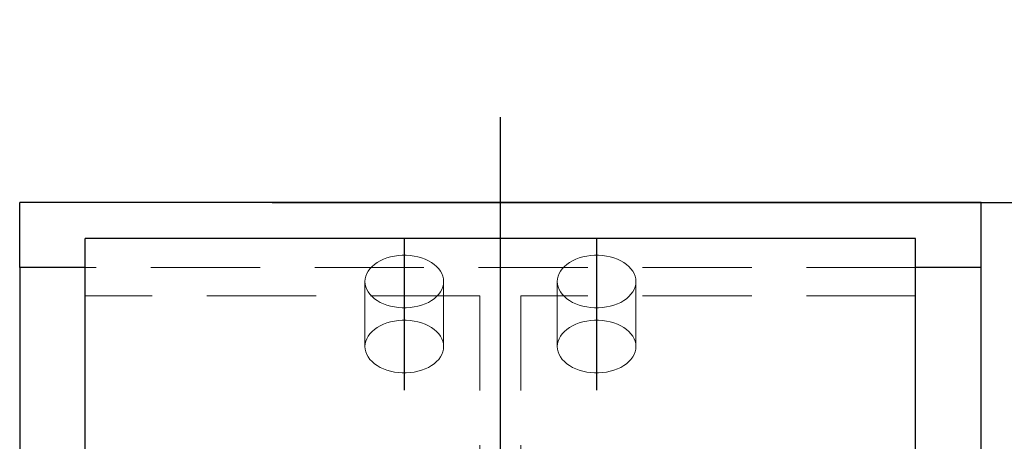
# Model space of a CAD drawing. Header units: millimetres. Extents: x 2097 to 3301, y 14853 to 15503.
# Tile 61 of 97: x 2795 to 2818, y 15174 to 15183. Entities that reach past the tile are written whole.
import ezdxf

# ---------------------------------------------------------------- set-up
doc = ezdxf.new("R2010")
doc.units = ezdxf.units.MM
doc.header["$LTSCALE"] = 10
doc.linetypes.add('HIDDEN', pattern=[0.375, 0.25, -0.125])
doc.linetypes.add('MITTE', pattern=[2, 1.25, -0.25, 0.25, -0.25])
doc.layers.get('Defpoints').update_dxf_attribs({"color": 1})
for name, color, linetype, lineweight in [('PS_DIM', 4, 'Continuous', 13), ('PS_Hidden', 2, 'HIDDEN', 9), ('PS_SOLID', 7, 'Continuous', 30)]:
    doc.layers.add(name, color=color, linetype=linetype, lineweight=lineweight)
doc.layers.add('PS_MID', color=5, linetype='MITTE')
doc.layers.add('PS_SHAPE', color=3, linetype='Continuous')
doc.styles.add('simplex', font='simplex.shx', dxfattribs={"width": 0.75})
doc.dimstyles.new('1_10_GŁ_DS1-LS10', dxfattribs={"dimtxt": 2, "dimasz": 2, "dimexe": 2, "dimexo": 5, "dimgap": 1, "dimtad": 1, "dimjust": 4, "dimdec": 0, "dimlfac": 10, "dimtxsty": 'simplex', "dimblk1": 'NONE', "dimsah": 1, "dimcen": 2, "dimclrd": 256, "dimclre": 256, "dimclrt": 3, "dimadec": 1, "dimazin": 0, "dimtfac": 1, "dimtdec": 0, "dimtmove": 2, "dimatfit": 3, "dimfxl": 1, "dimarcsym": 0})

# ---------------------------------------------------------------- blocks, each defined once
blk = doc.blocks.new('*D359')
at = {"layer": 'Defpoints', "color": 0, "transparency": 16777216}
for p in [(2795.769, 15178.998), (2835.959, 15178.998), (2815.489, 14919.153)]:
    blk.add_point(p, dxfattribs=at)
at = {"layer": 'PS_DIM', "lineweight": -2, "transparency": 16777216}
for p, q in [((2800.769, 15178.998), (2837.959, 15178.998)), ((2835.959, 14919.153), (2835.959, 15176.998)), ((2820.489, 14919.153), (2837.959, 14919.153))]:
    blk.add_line(p, q, dxfattribs=at)
at = {"layer": 'PS_DIM', "transparency": 16777216}
blk.add_solid([(2835.626, 15176.998), (2836.292, 15176.998), (2835.959, 15178.998)], dxfattribs=at)
at = {"layer": 'PS_DIM', "color": 3, "transparency": 16777216, "insert": (2832.296, 15181.018), "char_height": 2, "attachment_point": 5, "rotation": 0.0573, "style": 'simplex'}
blk.add_mtext('4433', dxfattribs=at)
blk = doc.blocks.new('_None')
blk = doc.blocks.new('*X728')
at = {"layer": 'PS_Hidden', "color": 2, "linetype": 'HIDDEN'}
for p, q in [((2803.169, 15177.629), (2803.107, 15177.585)), ((2803.239, 15177.669), (2803.169, 15177.629)), ((2803.313, 15177.704), (2803.239, 15177.669)), ((2803.393, 15177.733), (2803.313, 15177.704)), ((2803.477, 15177.757), (2803.393, 15177.733)), ((2803.564, 15177.776), (2803.477, 15177.757)), ((2803.653, 15177.788), (2803.564, 15177.776)), ((2803.744, 15177.794), (2803.653, 15177.788)), ((2803.835, 15177.794), (2803.744, 15177.794)), ((2803.926, 15177.788), (2803.835, 15177.794)), ((2804.015, 15177.776), (2803.926, 15177.788)), ((2804.102, 15177.757), (2804.015, 15177.776)), ((2804.186, 15177.733), (2804.102, 15177.757)), ((2804.265, 15177.704), (2804.186, 15177.733)), ((2804.34, 15177.669), (2804.265, 15177.704)), ((2804.409, 15177.629), (2804.34, 15177.669)), ((2804.472, 15177.585), (2804.409, 15177.629)), ((2807.569, 15177.629), (2807.507, 15177.585)), ((2807.639, 15177.669), (2807.569, 15177.629)), ((2807.713, 15177.704), (2807.639, 15177.669)), ((2807.793, 15177.733), (2807.713, 15177.704)), ((2807.877, 15177.757), (2807.793, 15177.733)), ((2807.964, 15177.776), (2807.877, 15177.757)), ((2808.053, 15177.788), (2807.964, 15177.776)), ((2808.144, 15177.794), (2808.053, 15177.788)), ((2808.235, 15177.794), (2808.144, 15177.794)), ((2808.326, 15177.788), (2808.235, 15177.794)), ((2808.415, 15177.776), (2808.326, 15177.788)), ((2808.502, 15177.757), (2808.415, 15177.776)), ((2808.586, 15177.733), (2808.502, 15177.757)), ((2808.665, 15177.704), (2808.586, 15177.733)), ((2808.74, 15177.669), (2808.665, 15177.704)), ((2808.809, 15177.629), (2808.74, 15177.669)), ((2808.872, 15177.585), (2808.809, 15177.629)), ((2815.489, 15177.511), (2796.489, 15177.511)), ((2802.962, 15177.43), (2802.931, 15177.373)), ((2803.002, 15177.485), (2802.962, 15177.43)), ((2803.051, 15177.537), (2803.002, 15177.485)), ((2803.107, 15177.585), (2803.051, 15177.537)), ((2804.528, 15177.537), (2804.472, 15177.585)), ((2804.576, 15177.485), (2804.528, 15177.537)), ((2804.616, 15177.43), (2804.576, 15177.485)), ((2804.648, 15177.373), (2804.616, 15177.43)), ((2807.362, 15177.43), (2807.331, 15177.373)), ((2807.402, 15177.485), (2807.362, 15177.43)), ((2807.451, 15177.537), (2807.402, 15177.485)), ((2807.507, 15177.585), (2807.451, 15177.537)), ((2808.928, 15177.537), (2808.872, 15177.585)), ((2808.976, 15177.485), (2808.928, 15177.537)), ((2809.016, 15177.43), (2808.976, 15177.485)), ((2809.048, 15177.373), (2809.016, 15177.43)), ((2802.894, 15177.254), (2802.889, 15177.193)), ((2802.889, 15177.193), (2802.894, 15177.132)), ((2802.889, 15175.706), (2802.889, 15177.193)), ((2802.908, 15177.314), (2802.894, 15177.254)), ((2802.931, 15177.373), (2802.908, 15177.314)), ((2804.671, 15177.314), (2804.648, 15177.373)), ((2804.685, 15177.254), (2804.671, 15177.314)), ((2804.689, 15177.193), (2804.685, 15177.254)), ((2804.685, 15177.132), (2804.689, 15177.193)), ((2804.689, 15175.706), (2804.689, 15177.193)), ((2807.294, 15177.254), (2807.289, 15177.193)), ((2807.289, 15177.193), (2807.294, 15177.132)), ((2807.289, 15175.706), (2807.289, 15177.193)), ((2807.308, 15177.314), (2807.294, 15177.254)), ((2807.331, 15177.373), (2807.308, 15177.314)), ((2809.071, 15177.314), (2809.048, 15177.373)), ((2809.085, 15177.254), (2809.071, 15177.314)), ((2809.089, 15177.193), (2809.085, 15177.254)), ((2809.085, 15177.132), (2809.089, 15177.193)), ((2809.089, 15175.706), (2809.089, 15177.193)), ((2802.894, 15177.132), (2802.908, 15177.072)), ((2802.908, 15177.072), (2802.931, 15177.013)), ((2802.931, 15177.013), (2802.962, 15176.956)), ((2802.962, 15176.956), (2803.002, 15176.901)), ((2804.576, 15176.901), (2804.616, 15176.956)), ((2804.616, 15176.956), (2804.648, 15177.013)), ((2804.648, 15177.013), (2804.671, 15177.072)), ((2804.671, 15177.072), (2804.685, 15177.132)), ((2807.294, 15177.132), (2807.308, 15177.072)), ((2807.308, 15177.072), (2807.331, 15177.013)), ((2807.331, 15177.013), (2807.362, 15176.956)), ((2807.362, 15176.956), (2807.402, 15176.901)), ((2808.976, 15176.901), (2809.016, 15176.956)), ((2809.016, 15176.956), (2809.048, 15177.013)), ((2809.048, 15177.013), (2809.071, 15177.072)), ((2809.071, 15177.072), (2809.085, 15177.132)), ((2805.519, 15176.867), (2796.489, 15176.867)), ((2803.002, 15176.901), (2803.051, 15176.849)), ((2803.051, 15176.849), (2803.107, 15176.801)), ((2803.107, 15176.801), (2803.169, 15176.757)), ((2803.169, 15176.757), (2803.239, 15176.717)), ((2803.239, 15176.717), (2803.313, 15176.683)), ((2804.265, 15176.683), (2804.34, 15176.717)), ((2804.34, 15176.717), (2804.409, 15176.757)), ((2804.409, 15176.757), (2804.472, 15176.801)), ((2804.472, 15176.801), (2804.528, 15176.849)), ((2804.528, 15176.849), (2804.576, 15176.901)), ((2805.519, 14968.453), (2805.519, 15176.867)), ((2806.459, 14968.453), (2806.459, 15176.867)), ((2815.489, 15176.867), (2806.459, 15176.867)), ((2807.402, 15176.901), (2807.451, 15176.849)), ((2807.451, 15176.849), (2807.507, 15176.801)), ((2807.507, 15176.801), (2807.569, 15176.757)), ((2807.569, 15176.757), (2807.639, 15176.717)), ((2807.639, 15176.717), (2807.713, 15176.683)), ((2808.665, 15176.683), (2808.74, 15176.717)), ((2808.74, 15176.717), (2808.809, 15176.757)), ((2808.809, 15176.757), (2808.872, 15176.801)), ((2808.872, 15176.801), (2808.928, 15176.849)), ((2808.928, 15176.849), (2808.976, 15176.901)), ((2803.313, 15176.683), (2803.393, 15176.653)), ((2803.393, 15176.653), (2803.477, 15176.629)), ((2803.477, 15176.629), (2803.564, 15176.611)), ((2803.564, 15176.611), (2803.653, 15176.598)), ((2803.653, 15176.598), (2803.744, 15176.592)), ((2803.744, 15176.592), (2803.835, 15176.592)), ((2803.835, 15176.592), (2803.926, 15176.598)), ((2803.926, 15176.598), (2804.015, 15176.611)), ((2804.015, 15176.611), (2804.102, 15176.629)), ((2804.102, 15176.629), (2804.186, 15176.653)), ((2804.186, 15176.653), (2804.265, 15176.683)), ((2807.713, 15176.683), (2807.793, 15176.653)), ((2807.793, 15176.653), (2807.877, 15176.629)), ((2807.877, 15176.629), (2807.964, 15176.611)), ((2807.964, 15176.611), (2808.053, 15176.598)), ((2808.053, 15176.598), (2808.144, 15176.592)), ((2808.144, 15176.592), (2808.235, 15176.592)), ((2808.235, 15176.592), (2808.326, 15176.598)), ((2808.326, 15176.598), (2808.415, 15176.611)), ((2808.415, 15176.611), (2808.502, 15176.629)), ((2808.502, 15176.629), (2808.586, 15176.653)), ((2808.586, 15176.653), (2808.665, 15176.683)), ((2803.393, 15176.246), (2803.477, 15176.27)), ((2803.477, 15176.27), (2803.564, 15176.288)), ((2803.564, 15176.288), (2803.653, 15176.301)), ((2803.653, 15176.301), (2803.744, 15176.307)), ((2803.744, 15176.307), (2803.835, 15176.307)), ((2803.835, 15176.307), (2803.926, 15176.301)), ((2803.926, 15176.301), (2804.015, 15176.288)), ((2804.015, 15176.288), (2804.102, 15176.27)), ((2804.102, 15176.27), (2804.186, 15176.246)), ((2807.793, 15176.246), (2807.877, 15176.27)), ((2807.877, 15176.27), (2807.964, 15176.288)), ((2807.964, 15176.288), (2808.053, 15176.301)), ((2808.053, 15176.301), (2808.144, 15176.307)), ((2808.144, 15176.307), (2808.235, 15176.307)), ((2808.235, 15176.307), (2808.326, 15176.301)), ((2808.326, 15176.301), (2808.415, 15176.288)), ((2808.415, 15176.288), (2808.502, 15176.27)), ((2808.502, 15176.27), (2808.586, 15176.246)), ((2803.002, 15175.998), (2803.051, 15176.05)), ((2803.051, 15176.05), (2803.107, 15176.098)), ((2803.107, 15176.098), (2803.169, 15176.142)), ((2803.169, 15176.142), (2803.239, 15176.182)), ((2803.239, 15176.182), (2803.313, 15176.216)), ((2803.313, 15176.216), (2803.393, 15176.246)), ((2804.186, 15176.246), (2804.265, 15176.216)), ((2804.265, 15176.216), (2804.34, 15176.182)), ((2804.34, 15176.182), (2804.409, 15176.142)), ((2804.409, 15176.142), (2804.472, 15176.098)), ((2804.472, 15176.098), (2804.528, 15176.05)), ((2804.528, 15176.05), (2804.576, 15175.998)), ((2807.402, 15175.998), (2807.451, 15176.05)), ((2807.451, 15176.05), (2807.507, 15176.098)), ((2807.507, 15176.098), (2807.569, 15176.142)), ((2807.569, 15176.142), (2807.639, 15176.182)), ((2807.639, 15176.182), (2807.713, 15176.216)), ((2807.713, 15176.216), (2807.793, 15176.246)), ((2808.586, 15176.246), (2808.665, 15176.216)), ((2808.665, 15176.216), (2808.74, 15176.182)), ((2808.74, 15176.182), (2808.809, 15176.142)), ((2808.809, 15176.142), (2808.872, 15176.098)), ((2808.872, 15176.098), (2808.928, 15176.05)), ((2808.928, 15176.05), (2808.976, 15175.998)), ((2802.894, 15175.767), (2802.908, 15175.827)), ((2802.908, 15175.827), (2802.931, 15175.886)), ((2802.931, 15175.886), (2802.962, 15175.943)), ((2802.962, 15175.943), (2803.002, 15175.998)), ((2804.576, 15175.998), (2804.616, 15175.943)), ((2804.616, 15175.943), (2804.648, 15175.886)), ((2804.648, 15175.886), (2804.671, 15175.827)), ((2804.671, 15175.827), (2804.685, 15175.767)), ((2807.294, 15175.767), (2807.308, 15175.827)), ((2807.308, 15175.827), (2807.331, 15175.886)), ((2807.331, 15175.886), (2807.362, 15175.943)), ((2807.362, 15175.943), (2807.402, 15175.998)), ((2808.976, 15175.998), (2809.016, 15175.943)), ((2809.016, 15175.943), (2809.048, 15175.886)), ((2809.048, 15175.886), (2809.071, 15175.827)), ((2809.071, 15175.827), (2809.085, 15175.767)), ((2802.889, 15175.706), (2802.894, 15175.767)), ((2802.894, 15175.645), (2802.889, 15175.706)), ((2802.908, 15175.585), (2802.894, 15175.645)), ((2804.685, 15175.645), (2804.671, 15175.585)), ((2804.685, 15175.767), (2804.689, 15175.706)), ((2804.689, 15175.706), (2804.685, 15175.645)), ((2807.289, 15175.706), (2807.294, 15175.767)), ((2807.294, 15175.645), (2807.289, 15175.706)), ((2807.308, 15175.585), (2807.294, 15175.645)), ((2809.085, 15175.645), (2809.071, 15175.585)), ((2809.085, 15175.767), (2809.089, 15175.706)), ((2809.089, 15175.706), (2809.085, 15175.645)), ((2802.931, 15175.526), (2802.908, 15175.585)), ((2802.962, 15175.469), (2802.931, 15175.526)), ((2803.002, 15175.414), (2802.962, 15175.469)), ((2803.051, 15175.362), (2803.002, 15175.414)), ((2804.576, 15175.414), (2804.528, 15175.362)), ((2804.616, 15175.469), (2804.576, 15175.414)), ((2804.648, 15175.526), (2804.616, 15175.469)), ((2804.671, 15175.585), (2804.648, 15175.526)), ((2807.331, 15175.526), (2807.308, 15175.585)), ((2807.362, 15175.469), (2807.331, 15175.526)), ((2807.402, 15175.414), (2807.362, 15175.469)), ((2807.451, 15175.362), (2807.402, 15175.414)), ((2808.976, 15175.414), (2808.928, 15175.362)), ((2809.016, 15175.469), (2808.976, 15175.414)), ((2809.048, 15175.526), (2809.016, 15175.469)), ((2809.071, 15175.585), (2809.048, 15175.526)), ((2803.107, 15175.314), (2803.051, 15175.362)), ((2803.169, 15175.27), (2803.107, 15175.314)), ((2803.239, 15175.23), (2803.169, 15175.27)), ((2803.313, 15175.195), (2803.239, 15175.23)), ((2803.393, 15175.166), (2803.313, 15175.195)), ((2803.477, 15175.142), (2803.393, 15175.166)), ((2803.564, 15175.123), (2803.477, 15175.142)), ((2804.102, 15175.142), (2804.015, 15175.123)), ((2804.186, 15175.166), (2804.102, 15175.142)), ((2804.265, 15175.195), (2804.186, 15175.166)), ((2804.34, 15175.23), (2804.265, 15175.195)), ((2804.409, 15175.27), (2804.34, 15175.23)), ((2804.472, 15175.314), (2804.409, 15175.27)), ((2804.528, 15175.362), (2804.472, 15175.314)), ((2807.507, 15175.314), (2807.451, 15175.362)), ((2807.569, 15175.27), (2807.507, 15175.314)), ((2807.639, 15175.23), (2807.569, 15175.27)), ((2807.713, 15175.195), (2807.639, 15175.23)), ((2807.793, 15175.166), (2807.713, 15175.195)), ((2807.877, 15175.142), (2807.793, 15175.166)), ((2807.964, 15175.123), (2807.877, 15175.142)), ((2808.502, 15175.142), (2808.415, 15175.123)), ((2808.586, 15175.166), (2808.502, 15175.142)), ((2808.665, 15175.195), (2808.586, 15175.166)), ((2808.74, 15175.23), (2808.665, 15175.195)), ((2808.809, 15175.27), (2808.74, 15175.23)), ((2808.872, 15175.314), (2808.809, 15175.27)), ((2808.928, 15175.362), (2808.872, 15175.314)), ((2803.653, 15175.111), (2803.564, 15175.123)), ((2803.744, 15175.105), (2803.653, 15175.111)), ((2803.835, 15175.105), (2803.744, 15175.105)), ((2803.926, 15175.111), (2803.835, 15175.105)), ((2804.015, 15175.123), (2803.926, 15175.111)), ((2808.053, 15175.111), (2807.964, 15175.123)), ((2808.144, 15175.105), (2808.053, 15175.111)), ((2808.235, 15175.105), (2808.144, 15175.105)), ((2808.326, 15175.111), (2808.235, 15175.105)), ((2808.415, 15175.123), (2808.326, 15175.111))]:
    blk.add_line(p, q, dxfattribs=at)
at = {"layer": 'PS_MID', "color": 5, "linetype": 'MITTE'}
for p, q in [((2805.989, 14968.453), (2805.989, 15183.179)), ((2803.789, 15178.193), (2803.789, 15174.706)), ((2808.189, 15178.193), (2808.189, 15174.706))]:
    blk.add_line(p, q, dxfattribs=at)
at = {"layer": 'PS_SOLID', "color": 7, "linetype": 'Continuous'}
for p, q in [((2816.989, 15178.998), (2794.989, 15178.998)), ((2794.989, 15177.511), (2794.989, 15178.998)), ((2816.989, 15177.511), (2816.989, 15178.998)), ((2796.489, 14968.453), (2796.489, 15178.179)), ((2815.489, 15178.179), (2796.489, 15178.179)), ((2815.489, 14968.453), (2815.489, 15178.179)), ((2796.489, 15177.511), (2794.989, 15177.511)), ((2794.989, 15177.511), (2794.989, 15109.32)), ((2816.989, 15177.511), (2815.489, 15177.511)), ((2816.989, 15109.32), (2816.989, 15177.511))]:
    blk.add_line(p, q, dxfattribs=at)

msp = doc.modelspace()

# ---------------------------------------------------------------- block references
at = {"layer": 'PS_SHAPE', "color": 3}
msp.add_blockref('*X728', (0, 0), dxfattribs=at)

# ---------------------------------------------------------------- dimensions: what is measured, and where the dimension line sits
at = {"layer": 'PS_DIM'}
dim = msp.add_linear_dim(base=(2835.959, 15178.998), p1=(2815.489, 14919.153), p2=(2795.769, 15178.998), angle=90, text='4433', dimstyle='1_10_GŁ_DS1-LS10', dxfattribs=at)
dim.commit()
dim.dimension.update_dxf_attribs({"geometry": '*D359', "text_midpoint": (2832.296, 15181.018), "dimtype": 128, "text_rotation": 0.0573})

doc.saveas('drawing.dxf')
